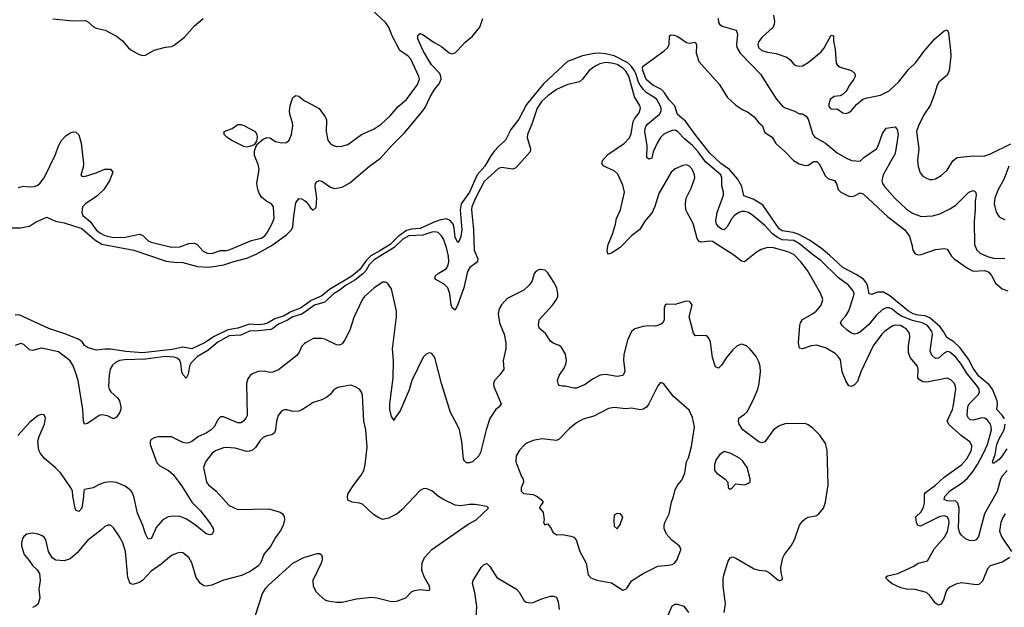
# Model space of a CAD drawing. Header units: inches. Extents: x 1839270 to 1929235, y 762242 to 910350.
# Tile 245 of 256: x 1868022 to 1874825, y 866425 to 870482. Entities that reach past the tile are written whole.
import ezdxf

# ---------------------------------------------------------------- set-up
doc = ezdxf.new("R2010")
doc.units = ezdxf.units.IN
doc.header["$MEASUREMENT"] = 0
for name, color, linetype in [('B8866', 7, 'Continuous'), ('B8867', 7, 'Continuous'), ('B8876', 7, 'Continuous'), ('B8877', 7, 'Continuous')]:
    doc.layers.add(name, color=color, linetype=linetype)

msp = doc.modelspace()

# ---------------------------------------------------------------- linework, layer by layer
at = {"layer": 'B8866', "color": 5}
for points, elevation in [([(1868010, 869323.8), (1868048.3, 869331.7), (1868086.7, 869326.7), (1868124, 869330), (1868143, 869337), (1868160.5, 869350), (1868190, 869390.4), (1868269.7, 869550), (1868290.8, 869610), (1868311.4, 869648.6), (1868340, 869680), (1868370, 869700.4), (1868390, 869706.7), (1868410, 869706), (1868430, 869687.3), (1868445.8, 869630), (1868461.7, 869490), (1868459.5, 869460.5), (1868444.9, 869410), (1868450, 869401), (1868470, 869399.1), (1868550, 869424.2), (1868610.3, 869450.3), (1868650.2, 869450.2), (1868665.5, 869430), (1868643.2, 869370), (1868603.5, 869310), (1868555.6, 869264.4), (1868475.3, 869210), (1868455.8, 869190), (1868450.2, 869150), (1868459, 869130), (1868509.1, 869089.1), (1868550.6, 869030), (1868574.6, 869010), (1868610, 868991.1), (1868670, 868977.8), (1868750, 868980.1), (1868850, 869001.6), (1868870, 868994.1), (1868910, 868955), (1868930, 868944.7), (1869070, 868912.2), (1869127.3, 868912.7), (1869190, 868937.1), (1869230, 868939.5), (1869249, 868929), (1869290, 868882.7), (1869316.3, 868870), (1869350, 868867.2), (1869410, 868888.5), (1869450, 868887.5), (1869470, 868892.3), (1869623.4, 868956.6), (1869690, 868974), (1869714.8, 868990), (1869730, 869009), (1869765, 869070), (1869779.4, 869110), (1869776, 869190), (1869760.5, 869210), (1869730, 869227), (1869695.1, 869255.1), (1869678.9, 869278.9), (1869666, 869310), (1869660.7, 869350), (1869676.1, 869450), (1869670, 869482.9), (1869643.2, 869543.2), (1869643.4, 869576.6), (1869660, 869620), (1869704, 869656), (1869730, 869667.6), (1869750, 869666), (1869790, 869641.5), (1869830, 869631.3), (1869866.2, 869633.8), (1869882.6, 869650), (1869898.7, 869690), (1869908.3, 869748.3), (1869907.1, 869770), (1869887.2, 869830), (1869886, 869850), (1869889.8, 869890.2), (1869910, 869944), (1869930, 869957.3), (1869950, 869953), (1869990, 869921.3), (1870000, 869916)], 580), ([(1867950, 869045.2), (1868025.5, 869045.5), (1868090, 869057.4), (1868130, 869083.4), (1868210, 869118.4), (1868270, 869091), (1868330, 869078.8), (1868450, 869039.1), (1868541.1, 868961.1), (1868590, 868932.3), (1868810, 868890.1), (1869034, 868814), (1869090, 868806.8), (1869150, 868806), (1869250, 868776.8), (1869330, 868772.3), (1869431.7, 868788.3), (1869493.3, 868810), (1869590, 868834.9), (1869656.1, 868863.9), (1869758.4, 868921.6), (1869864.6, 868995.4), (1869900.8, 869030), (1869909.1, 869050.9), (1869915, 869125), (1869930, 869218), (1869950, 869246.8), (1869970, 869244), (1869990, 869234), (1870000, 869223.6)], 560), ([(1870000, 868517.5), (1869962.6, 868490), (1869895.8, 868464.2), (1869850, 868437.8), (1869784, 868416), (1869733, 868387), (1869710, 868379.6), (1869670, 868374.7), (1869610, 868378.8), (1869530, 868351.5), (1869459.2, 868340.8), (1869365.7, 868294.3), (1869299.5, 868250), (1869210, 868209.9), (1869150, 868220.8), (1869075.2, 868204.8), (1868870, 868181.5), (1868756, 868190), (1868650, 868206.2), (1868610, 868207.5), (1868550, 868199.5), (1868490, 868218), (1868470, 868232), (1868454.5, 868254.5), (1868432.9, 868272.9), (1868333.9, 868313.9), (1868222.9, 868350), (1868022, 868442), (1867990, 868444.5)], 560), ([(1870000, 868469.6), (1869970.8, 868449.2), (1869909.2, 868430.8), (1869872.3, 868407.7), (1869810, 868379.8), (1869770.5, 868349.5), (1869756.1, 868343.9), (1869670, 868332.8), (1869610, 868331.7), (1869550, 868303.8), (1869470, 868300.3), (1869390, 868255.3), (1869321.6, 868198.4), (1869250, 868156.5), (1869206.6, 868113.4), (1869195.1, 868090), (1869185.3, 868034.7), (1869172.4, 868007.6), (1869150, 868032.5), (1869143, 868050), (1869134.8, 868110), (1869128, 868128), (1869110, 868144.7), (1869090, 868152.9), (1869030, 868156.8), (1868890, 868138.7), (1868746, 868134), (1868712, 868128), (1868684.4, 868115.6), (1868663.1, 868096.9), (1868647.3, 868070), (1868639.3, 868030), (1868635.5, 867950), (1868640.7, 867930), (1868651.8, 867911.7), (1868696.3, 867870), (1868711.1, 867850), (1868720.3, 867810), (1868719.4, 867790), (1868711.6, 867768.4), (1868690, 867737.8), (1868670, 867726.6), (1868627.2, 867747.1), (1868590, 867753.3), (1868570, 867748.4), (1868490, 867694.2), (1868470, 867689.8), (1868461.5, 867710), (1868457.5, 867790), (1868425.1, 867990), (1868408, 868048), (1868390, 868092.3), (1868370, 868126.4), (1868288.9, 868188.9), (1868173, 868213), (1868110, 868197.8), (1868090, 868203.5), (1868050, 868239.1), (1868030, 868245.7), (1867990, 868232)], 580), ([(1870000, 868252.5), (1869990, 868247.1), (1869971.8, 868228.2), (1869953.4, 868186.6), (1869937.3, 868162.7), (1869810, 868064.2), (1869770, 868047.3), (1869750, 868047.1), (1869710, 868056.3), (1869670, 868052.6), (1869630, 868037.6), (1869615.1, 868024.9), (1869598.6, 868001.4), (1869588.1, 867970), (1869592.9, 867750), (1869585.3, 867730), (1869568, 867710), (1869550, 867699.7), (1869530, 867699.3), (1869430, 867740.4), (1869410, 867738.9), (1869390, 867718.4), (1869365, 867670), (1869344.7, 867650), (1869310, 867626.9), (1869256.4, 867603.6), (1869210, 867569.1), (1869190, 867559.9), (1869170, 867558.8), (1869150, 867563.9), (1869070, 867602.3), (1868979, 867601), (1868950, 867596), (1868930, 867583.7), (1868923.1, 867570), (1868922.8, 867550), (1868970, 867422.6), (1868990, 867402.2), (1869050, 867370.2), (1869082.2, 867342.2), (1869141.4, 867261.4), (1869210, 867150.2), (1869271.3, 867090), (1869333.1, 867010), (1869358.7, 866970), (1869361.6, 866950), (1869350.7, 866930), (1869335.1, 866924.9), (1869310, 866931.3), (1869233.9, 866993.9), (1869173.7, 867033.7), (1869130, 867051.1), (1869084.8, 867055.2), (1869048, 867050), (1869010, 867029.8), (1868964.7, 866975.3), (1868934.2, 866905.8), (1868930, 866900.5), (1868910, 866895.6), (1868890, 866932), (1868872.9, 866990), (1868835.6, 867075.6), (1868809.9, 867190), (1868798, 867218), (1868790, 867230.8), (1868750, 867262.2), (1868690, 867285.5), (1868650, 867290.7), (1868610, 867287.2), (1868570, 867272.8), (1868530, 867248.9), (1868470, 867238.4), (1868464.2, 867230), (1868462.8, 867190), (1868450.9, 867110), (1868430, 867086.3), (1868418, 867090), (1868410, 867096.2), (1868404.1, 867110), (1868388.8, 867191.2), (1868386.2, 867230), (1868374.8, 867250), (1868305.8, 867350), (1868270, 867387.9), (1868192.3, 867452.3), (1868166, 867486), (1868153.8, 867510), (1868148, 867572), (1868156.2, 867603.8), (1868192.8, 867690), (1868199.5, 867730), (1868190, 867754), (1868170, 867756), (1868150, 867749.3), (1868090, 867702), (1868008.5, 867610)], 620), ([(1870000, 867806.4), (1869971.9, 867788.1), (1869950, 867778.5), (1869910, 867776.1), (1869870, 867787.6), (1869850, 867787.3), (1869830, 867778), (1869808.7, 867750), (1869796.5, 867710), (1869790.2, 867650), (1869782.8, 867630), (1869764.8, 867615.2), (1869730, 867608.8), (1869703.1, 867596.9), (1869683, 867577), (1869651.3, 867528.7), (1869630.1, 867509.9), (1869610, 867502.6), (1869590, 867501.7), (1869510, 867524.2), (1869450, 867528.7), (1869430, 867525.3), (1869374.7, 867505.3), (1869352.2, 867490), (1869304.6, 867430), (1869291.6, 867390), (1869311.7, 867290), (1869327, 867270), (1869376.5, 867230), (1869470, 867127.1), (1869530, 867100.9), (1869743.7, 867103.7), (1869821.4, 867081.4), (1869838, 867070), (1869850, 867052), (1869850.5, 867030), (1869841.3, 866990), (1869824.9, 866955.1), (1869790, 866906), (1869755.8, 866844.2), (1869710, 866794), (1869684.9, 866730), (1869668, 866710), (1869641.6, 866690), (1869610.2, 866669.8), (1869554.4, 866645.6), (1869430, 866613.3), (1869350, 866578.2), (1869311.1, 866571.1), (1869294.2, 866574.2), (1869270, 866589.7), (1869242, 866630), (1869210, 866732.3), (1869190, 866767.8), (1869150, 866800.7), (1869130, 866803.6), (1869110, 866799.6), (1869070, 866781.6), (1868998.3, 866721.7), (1868930, 866675.1), (1868870, 866611.1), (1868850, 866596), (1868803.5, 866583.5), (1868786, 866590), (1868769.7, 866629.7), (1868751.8, 866810), (1868734.3, 866870), (1868710, 866917.2), (1868670, 866973.2), (1868650, 866993.2), (1868630, 866993.2), (1868610, 866982.7), (1868583.1, 866956.9), (1868490, 866885.1), (1868419.7, 866800.3), (1868370, 866760.5), (1868330, 866746.6), (1868271.1, 866751.1), (1868246.1, 866766.1), (1868221.3, 866810), (1868202.9, 866890), (1868190, 866909.3), (1868178, 866918), (1868149.7, 866929.7), (1868110, 866936.9), (1868070.3, 866929.7), (1868050, 866914), (1868040.7, 866899.3), (1868033.1, 866870), (1868033.1, 866850), (1868051.8, 866790), (1868087.8, 866747.8), (1868110, 866712.7), (1868143.2, 866683.2), (1868157.6, 866657.6), (1868163.6, 866610), (1868152.8, 866550), (1868160.2, 866490), (1868150, 866449.5), (1868130, 866431.8), (1868110, 866423.6)], 640), ([(1869651.1, 866370), (1869698.7, 866521.3), (1869722, 866558), (1869741.8, 866578.2), (1869909.7, 866730.3), (1869988.7, 866771.3), (1870000, 866774.5)], 640)]:
    msp.add_lwpolyline(points, dxfattribs=dict(at, elevation=elevation))
at = {"layer": 'B8866', "color": 5, "elevation": 580}
msp.add_lwpolyline([(1869590, 869602), (1869570, 869606.4), (1869482.6, 869650), (1869453.3, 869670), (1869434.5, 869690), (1869434, 869710), (1869490, 869730.4), (1869530, 869759.3), (1869550, 869758.7), (1869569.5, 869750.5), (1869647.7, 869710), (1869661.3, 869690), (1869663.1, 869670), (1869657.4, 869642.6), (1869641.3, 869618.7), (1869610, 869605.4)], close=True, dxfattribs=at)
at = {"layer": 'B8867', "color": 5, "elevation": 620}
msp.add_lwpolyline([(1868250, 870488.4), (1868390, 870474.3), (1868475.5, 870475.5), (1868490.2, 870470.2), (1868530, 870435.5), (1868550, 870423.8), (1868611.3, 870410), (1868690, 870367.2), (1868730, 870337), (1868770.2, 870290.2), (1868790, 870274), (1868843.4, 870243.4), (1868870, 870234), (1868890, 870237.6), (1868950.5, 870270.5), (1869030, 870292.7), (1869070, 870296.4), (1869090, 870304.9), (1869159.9, 870360.1), (1869230, 870440.3), (1869289.8, 870490.2)], dxfattribs=at)
at = {"layer": 'B8876', "color": 5}
msp.add_line((1871730.3, 870000, 580), (1871730, 869999.9, 580), dxfattribs=at)
for points, elevation in [([(1870000, 869916), (1870090, 869868.5), (1870133.4, 869810), (1870142.6, 869790), (1870139, 869710), (1870150.3, 869650), (1870170, 869625.3), (1870190, 869613.7), (1870210, 869607.2), (1870248.7, 869608.7), (1870290, 869619.5), (1870384.5, 869690), (1870470, 869728.5), (1870519.3, 869760.7), (1870582.2, 869817.8), (1870637.9, 869882.1), (1870693.7, 869930), (1870746.2, 870000)], 580), ([(1871609.6, 870000), (1871524.7, 869895.3), (1871470, 869794.8), (1871415.7, 869724.3), (1871378.5, 869650), (1871330, 869607.4), (1871303.2, 869576.8), (1871277.2, 869542.8), (1871235.2, 869470), (1871182, 869410), (1871129.4, 869290), (1871073.2, 869210), (1871065.5, 869170), (1871077.1, 869030), (1871070, 868985.2), (1871061.1, 868958.9), (1871050, 868944.5), (1871030, 868977), (1871023.9, 869043.9), (1871016.6, 869070), (1870995.8, 869095.8), (1870970, 869107.4), (1870930, 869099.9), (1870890, 869085.2), (1870790, 869039.3), (1870730, 869036.1), (1870694.2, 869025.8), (1870635.8, 868984.2), (1870580.6, 868930), (1870510, 868885), (1870447.8, 868852.2), (1870418.1, 868821.9), (1870370, 868755.2), (1870316.2, 868710), (1870161.6, 868618.4), (1870110, 868574.4), (1870036, 868544), (1870000, 868517.5)], 560), ([(1870000, 869223.6), (1870013, 869210), (1870030, 869182.8), (1870050, 869167.3), (1870070, 869186), (1870074.2, 869250), (1870062.6, 869330), (1870066.3, 869350), (1870076.1, 869363.9), (1870090, 869372.2), (1870110, 869366.7), (1870170, 869324.9), (1870196.7, 869316.7), (1870250, 869326), (1870303.7, 869356.3), (1870439.8, 869470), (1870514.6, 869525.4), (1870589.8, 869610), (1870680.2, 869699.8), (1870799, 869841), (1870823.4, 869876.6), (1870857.2, 869950), (1870888.9, 870000)], 560), ([(1871730, 869999.9), (1871670, 869956.6), (1871630, 869918.3), (1871597.1, 869870), (1871560.7, 869759.4), (1871530.2, 869690), (1871527.5, 869667.5), (1871551, 869590), (1871548.1, 869570), (1871450, 869458), (1871430, 869449.8), (1871350, 869462), (1871330, 869454), (1871230, 869364.9), (1871171.6, 869250), (1871146.9, 869190), (1871143.1, 869170), (1871158.2, 869030), (1871161.5, 868890), (1871186.5, 868830), (1871184.8, 868815.2), (1871176.8, 868803.2), (1871132.6, 868770), (1871116.7, 868743.3), (1871089.7, 868630), (1871050, 868515.1), (1871030, 868476.2), (1871010, 868492.4), (1871003.4, 868510), (1870994.9, 868590), (1870980.9, 868630), (1870955, 868655), (1870893.3, 868690), (1870891.6, 868710), (1870913.6, 868730), (1870970, 868764.4), (1870982.5, 868790), (1870985.9, 868810), (1870983.5, 868850), (1870970.7, 868910), (1870950, 868967.1), (1870936.8, 868990), (1870912.9, 869012.9), (1870890, 869017.7), (1870870, 869015.2), (1870806.8, 868993.2), (1870710, 868988.8), (1870670, 868966), (1870610.3, 868909.7), (1870470, 868824.3), (1870437.4, 868790), (1870412.3, 868747.7), (1870393.8, 868726.2), (1870336.3, 868683.7), (1870277.6, 868650), (1870230, 868612.3), (1870190, 868589.4), (1870130, 868531.3), (1870058, 868510), (1870000, 868469.6)], 580), ([(1874864.4, 866770), (1874810, 866737.6), (1874728.7, 866711.3), (1874709.5, 866690), (1874673.7, 866606.3), (1874650, 866582.1), (1874630, 866580.4), (1874530, 866593.3), (1874490, 866584.1), (1874450, 866562.9), (1874433.2, 866550), (1874421.4, 866530), (1874405.3, 866474.7), (1874390, 866445.6), (1874370, 866438.9), (1874350, 866453.5), (1874309.4, 866509.4), (1874286.8, 866526.8), (1874210, 866547), (1874149.1, 866550.9), (1874110, 866558.6), (1874050, 866588), (1874022.4, 866610), (1874003.7, 866630), (1874018.7, 866641.3), (1874090, 866658.1), (1874200.4, 866710), (1874230, 866730.2), (1874293.9, 866746.1), (1874342.2, 866830), (1874411.3, 866910), (1874432.3, 866947.7), (1874444, 867010), (1874440.8, 867030), (1874429.6, 867050), (1874410, 867056.3), (1874375.3, 867050), (1874245.8, 866985.8), (1874228, 866990), (1874219, 867010), (1874213.4, 867046.6), (1874213.7, 867050), (1874250, 867084.7), (1874270, 867123.1), (1874274.8, 867150), (1874274.7, 867205.3), (1874281.6, 867218.4), (1874350, 867268.1), (1874410, 867324.4), (1874530, 867408.8), (1874566.8, 867450), (1874598.5, 867510), (1874601.1, 867541.1), (1874588.2, 867568.2), (1874529.9, 867609.9), (1874443.7, 867683.7), (1874429.9, 867709.9), (1874467, 867790), (1874471.9, 867810), (1874489.8, 867930), (1874488.8, 867950), (1874480.3, 867970), (1874456.3, 867996.3), (1874430, 868007.8), (1874290, 867979.8), (1874262.4, 867982.4), (1874236.6, 867996.6), (1874228.4, 868010), (1874229.8, 868070), (1874225.3, 868090), (1874175.7, 868150), (1874163.7, 868183.7), (1874162.5, 868230), (1874172.1, 868290), (1874170, 868317.2), (1874150, 868344.2), (1874109, 868370), (1874070, 868372.9), (1874050, 868365.7), (1873997.7, 868330), (1873978.8, 868310), (1873919.1, 868230), (1873834, 868050), (1873810, 867984.2), (1873790, 867960.5), (1873770, 867949.6), (1873750, 867953.3), (1873730, 867989.6), (1873705.9, 868050), (1873692.5, 868132.5), (1873677.6, 868157.6), (1873657.3, 868177.3), (1873595, 868215), (1873530, 868233.6), (1873490, 868229.8), (1873430, 868209.8), (1873410, 868214), (1873402.5, 868250), (1873411.5, 868370), (1873417.5, 868390), (1873430, 868411.6), (1873501, 868450), (1873525, 868470), (1873559.3, 868510), (1873572, 868550), (1873558.2, 868590), (1873464.8, 868750), (1873419.1, 868810), (1873370, 868860.6), (1873330, 868878.6), (1873230, 868906.2), (1873190, 868909.8), (1873144.3, 868895.7), (1873110, 868874.8), (1873030, 868809.6), (1873010, 868814.8), (1872956.9, 868856.9), (1872810, 868949.9), (1872790, 868952.3), (1872730, 868945.8), (1872713.7, 868953.7), (1872702.5, 868970), (1872675.8, 869075.8), (1872632.7, 869150), (1872625.4, 869170), (1872622.3, 869210), (1872626.1, 869250), (1872662.2, 869317.8), (1872686.9, 869390), (1872684.4, 869410), (1872668, 869450), (1872650, 869471.2), (1872630, 869480.5), (1872604.5, 869475.5), (1872550, 869451.3), (1872524, 869430), (1872438.3, 869281.7), (1872410, 869191.5), (1872392.1, 869150), (1872340.6, 869090), (1872306.3, 869033.7), (1872250, 868989.8), (1872170, 868909.8), (1872110, 868869.6), (1872090, 868862), (1872085.4, 868865.4), (1872081.1, 868890), (1872088.3, 868930), (1872118.3, 869001.7), (1872139, 869070), (1872145, 869110), (1872174.3, 869170), (1872199.8, 869290), (1872190, 869338.7), (1872155.8, 869415.8), (1872130, 869439.3), (1872057, 869470), (1872045.1, 869490), (1872048.5, 869510), (1872086.6, 869550), (1872200.5, 869630), (1872234.4, 869665.6), (1872247.4, 869692.6), (1872261.3, 869778.7), (1872270, 869797.8), (1872301.5, 869838.5), (1872311.4, 869870), (1872305.8, 869890), (1872269.9, 869949.9), (1872255.7, 870000)], 580), ([(1874845.9, 867370), (1874810.1, 867330), (1874798.4, 867310), (1874776.6, 867223.4), (1874689.5, 867070), (1874645.8, 866914.2), (1874630.2, 866889.8), (1874610, 866883.1), (1874585.3, 866885.3), (1874558.2, 866898.2), (1874530, 866922.3), (1874518.2, 866938.2), (1874508.7, 866968.7), (1874512.7, 867110), (1874504.7, 867144.7), (1874490, 867158.3), (1874430, 867160.2), (1874408.8, 867170), (1874414.4, 867190), (1874448.1, 867230), (1874534.8, 867285.2), (1874570, 867317.2), (1874610, 867365.9), (1874639.2, 867410), (1874681.7, 867490), (1874708.3, 867550), (1874720.5, 867590), (1874735.7, 867650), (1874735, 867670), (1874729.1, 867690), (1874710, 867717.3), (1874690, 867729.9), (1874670, 867732.3), (1874610, 867717.1), (1874590, 867720.3), (1874576.9, 867730), (1874569.2, 867749.2), (1874573.3, 867810), (1874582.6, 867830), (1874642.9, 867890), (1874654.3, 867910), (1874652.3, 867930), (1874639.3, 867950), (1874563.4, 868043.4), (1874530, 868102), (1874490, 868151.2), (1874450, 868185.6), (1874430, 868189.9), (1874410, 868180.6), (1874370, 868144.5), (1874350, 868143.7), (1874324.9, 868164.9), (1874313.4, 868193.4), (1874329.4, 868310), (1874325, 868330), (1874293.9, 868370), (1874257.7, 868390), (1874190, 868405.5), (1874115.2, 868435.2), (1874088.7, 868450), (1874050, 868483.8), (1874030, 868491.4), (1874010, 868492.5), (1873981.3, 868478.7), (1873940.4, 868439.6), (1873890, 868378.2), (1873834.6, 868330), (1873810, 868314.2), (1873790, 868311.7), (1873770, 868317.1), (1873739.1, 868339.1), (1873706, 868370), (1873692.8, 868390), (1873704, 868410), (1873730, 868437.8), (1873750, 868472.7), (1873784.1, 868570), (1873787.2, 868590), (1873781.8, 868610), (1873748.6, 868650), (1873680.5, 868700.5), (1873558.3, 868818.3), (1873499.6, 868859.6), (1873410, 868935.3), (1873370, 868956.2), (1873290, 868962.6), (1873257.1, 868977.1), (1873223.7, 869003.7), (1873170, 869060.3), (1873088.7, 869130), (1873058.7, 869150), (1873030, 869158.4), (1873010, 869157.4), (1872990, 869150.3), (1872960.9, 869130), (1872942.5, 869110), (1872910, 869051.2), (1872890, 869031.3), (1872870, 869035.6), (1872850, 869052.3), (1872835.8, 869070), (1872832.4, 869092.4), (1872841.2, 869150), (1872884, 869270), (1872885.8, 869290), (1872873.6, 869333.6), (1872874.3, 869390), (1872866.8, 869410), (1872761.1, 869501.1), (1872709.2, 869570), (1872670, 869613.2), (1872617.5, 869657.5), (1872570, 869707), (1872550, 869718.5), (1872530, 869717.8), (1872490, 869701.5), (1872470, 869689.1), (1872450, 869668.9), (1872426.7, 869630), (1872399.6, 869570), (1872390, 869525.2), (1872370, 869518), (1872356, 869530), (1872358, 869610), (1872342.2, 869710), (1872343, 869730), (1872350.6, 869749.4), (1872360.3, 869759.7), (1872443, 869830), (1872453.5, 869850), (1872454.4, 869870), (1872447.7, 869890), (1872423.6, 869930), (1872410, 869942.6), (1872350, 869978.4), (1872332.7, 870000)], 560), ([(1874826, 867726), (1874810.8, 867750.8), (1874772.9, 867790), (1874778, 867830), (1874775.5, 867850), (1874743.6, 867930), (1874720, 867960), (1874650, 868020.4), (1874610, 868076.5), (1874577.4, 868137.4), (1874517.6, 868217.6), (1874476.8, 868256.8), (1874428.2, 868288.2), (1874406, 868330), (1874381.1, 868361.1), (1874310, 868423.3), (1874277.7, 868437.7), (1874230, 868440.8), (1874194.8, 868450), (1874162.7, 868470), (1874035, 868575), (1873990, 868601.1), (1873950, 868601.2), (1873910, 868585), (1873892.3, 868590), (1873879.2, 868650), (1873869.5, 868670), (1873852.2, 868690), (1873802.6, 868722.6), (1873710, 868769.9), (1873617.1, 868857.1), (1873561.5, 868901.5), (1873478.9, 868958.9), (1873400.8, 869000.8), (1873366.6, 869013.4), (1873290, 869023.9), (1873270, 869037.4), (1873157.9, 869197.9), (1873136.2, 869216.2), (1873090, 869243.2), (1873026.4, 869266.4), (1873011.1, 869331.1), (1872982.1, 869382.1), (1872926.4, 869446.4), (1872865.4, 869490), (1872790, 869560.7), (1872688, 869690), (1872622.2, 869782.2), (1872567.6, 869827.6), (1872547.5, 869887.5), (1872510, 869929.1), (1872477.3, 869977.3), (1872458.5, 869998.5), (1872455.6, 870000)], 540), ([(1872877.8, 870000), (1872910, 869947.7), (1872970, 869891), (1873018.5, 869858.5), (1873050, 869846), (1873096, 869810), (1873130, 869770.3), (1873152.4, 869752.4), (1873170, 869703), (1873220.5, 869670), (1873247.3, 869627.3), (1873310.4, 869570), (1873368.6, 869508.6), (1873407, 869487), (1873450, 869474.2), (1873470, 869478), (1873510, 869502.2), (1873530, 869502.3), (1873546, 869486), (1873590, 869400.4), (1873610, 869383.7), (1873651.2, 869371.2), (1873665.3, 869350), (1873676.5, 869310), (1873695.8, 869290), (1873750, 869262.3), (1873770, 869261.1), (1873790, 869266.4), (1873830, 869285.5), (1873850, 869279), (1874020.2, 869120.2), (1874137.4, 869030), (1874170, 868983.8), (1874186, 868930), (1874192.1, 868890), (1874210, 868865.5), (1874230, 868858.4), (1874250, 868859.8), (1874350, 868895.3), (1874410, 868901.7), (1874430, 868898), (1874460.2, 868850), (1874478.4, 868830), (1874570, 868765.4), (1874610, 868746), (1874690, 868750.5), (1874717.6, 868737.6), (1874736.2, 868716.2), (1874763.4, 868663.3), (1874810, 868624), (1874850, 868610.3)], 540), ([(1873207.6, 870000), (1873250, 869932.7), (1873290, 869888), (1873312.1, 869872.1), (1873371.9, 869851.9), (1873410, 869830.8), (1873430.7, 869830.7), (1873456.1, 869816.1), (1873470, 869796), (1873501.5, 869690), (1873515.3, 869670), (1873588.8, 869628.8), (1873670, 869563.6), (1873730, 869527.7), (1873770, 869510.4), (1873830, 869504.9), (1873855.6, 869530), (1873941.2, 869590), (1873954, 869610), (1873984, 869696), (1874008.1, 869731.9), (1874070, 869743), (1874084.5, 869724.5), (1874090.7, 869690), (1874070, 869557), (1873988.6, 869410), (1873978.6, 869370), (1873984.2, 869350), (1873997.9, 869330), (1874069.1, 869249.1), (1874150, 869172.9), (1874190, 869146.3), (1874250, 869123.2), (1874330, 869127.9), (1874379, 869141), (1874450, 869174.9), (1874490, 869202.3), (1874580.5, 869290), (1874610, 869302.6), (1874618.9, 869298.9), (1874628.8, 869288.8), (1874630.2, 869270.2), (1874623.2, 869230), (1874624.8, 869170), (1874617.5, 869090), (1874619.2, 868930), (1874634.3, 868890), (1874658.7, 868870), (1874710, 868846.7), (1874750, 868835.3), (1874830, 868832.3)], 560), ([(1873738.4, 870000), (1873731.8, 869988.2), (1873712.1, 869967.9), (1873690, 869956), (1873650, 869952), (1873622.4, 869930), (1873610.7, 869890), (1873621, 869870), (1873630, 869864.9), (1873670, 869866), (1873710, 869838.8), (1873730, 869834), (1873750, 869840.5), (1873770, 869855.5), (1873803.3, 869896.7), (1873848, 869932), (1873877.4, 869942.6), (1873970, 869961.1), (1874030, 869991.2), (1874039.8, 870000)], 580), ([(1874352.2, 870000), (1874345.2, 869974.8), (1874312.9, 869890), (1874270, 869824.5), (1874231.6, 869750), (1874219, 869710), (1874234.9, 869590), (1874224.6, 869510), (1874229, 869469), (1874244, 869424), (1874262.6, 869402.6), (1874286.6, 869386.6), (1874310, 869377.6), (1874330, 869377.6), (1874350, 869383.1), (1874390, 869406.7), (1874430, 869443.8), (1874470, 869508), (1874499, 869530), (1874610, 869542.6), (1874670, 869539.1), (1874690, 869542), (1874730, 869556.6), (1874870, 869624)], 580), ([(1874856.2, 869470), (1874822.5, 869377.5), (1874782, 869310), (1874760.2, 869250), (1874755.9, 869210), (1874759.2, 869190), (1874770, 869153.4), (1874790, 869121.6), (1874810, 869108.5), (1874830, 869102.6)], 580), ([(1872890.5, 866390), (1872898.8, 866450), (1872882.8, 866570), (1872881.7, 866618.3), (1872886.6, 866650), (1872917.4, 866742.6), (1872930, 866766.8), (1872950, 866772.7), (1872970, 866764.6), (1873097.1, 866690), (1873130, 866680.7), (1873176.3, 866676.3), (1873202.3, 866662.3), (1873250, 866622), (1873270, 866611), (1873290, 866614), (1873292.7, 866627.3), (1873283, 866663), (1873280.7, 866700.7), (1873294.1, 866765.9), (1873305.6, 866790), (1873351.6, 866850), (1873374.4, 866890), (1873409, 866991), (1873430, 867020.7), (1873450, 867036.9), (1873470, 867046.2), (1873522.9, 867057.1), (1873544.5, 867070), (1873576.9, 867110), (1873589.7, 867150.3), (1873607.2, 867270), (1873602.2, 867510), (1873590, 867556.9), (1873550, 867614), (1873502, 867662), (1873470, 867685.4), (1873450, 867694), (1873310, 867691.7), (1873270, 867678.9), (1873230, 867649.7), (1873170, 867567.6), (1873150, 867559.7), (1873130, 867567.4), (1873018.5, 867650), (1872994.2, 867690), (1872988.7, 867710), (1872989.7, 867730), (1873030, 867757.6), (1873050, 867777.4), (1873097.1, 867870), (1873121.4, 867930), (1873131.5, 867970), (1873140.9, 868050), (1873139.1, 868090), (1873130, 868119.3), (1873110, 868157), (1873070, 868207), (1873042.7, 868230), (1873010, 868241.1), (1872980.4, 868230), (1872950, 868203.1), (1872906.4, 868150), (1872870, 868095.6), (1872850, 868076.2), (1872830, 868085.1), (1872810, 868149.3), (1872795.1, 868255.1), (1872783.7, 868283.7), (1872770, 868298.3), (1872750, 868302.4), (1872690, 868298.3), (1872676.8, 868316.8), (1872648.7, 868430), (1872667.6, 868510), (1872658, 868530), (1872650, 868535.6), (1872630, 868538.3), (1872610, 868534.8), (1872550, 868515.6), (1872490, 868518.4), (1872481.6, 868510), (1872475.3, 868490), (1872474.6, 868410), (1872464.9, 868390), (1872450, 868376.3), (1872414.5, 868365.5), (1872370, 868368.7), (1872330, 868363.1), (1872272.4, 868347.6), (1872250.2, 868329.8), (1872220.7, 868270), (1872195.8, 868170), (1872193.4, 868130), (1872203.2, 868056.8), (1872199.6, 868040.4), (1872190, 868025.7), (1872150, 868018.6), (1872070, 868032.3), (1872033, 868027), (1871980.7, 867999.3), (1871930, 867963.9), (1871870, 867938.3), (1871850, 867936.9), (1871790, 867951.2), (1871770, 867951.5), (1871750, 867957), (1871743.7, 867963.7), (1871737.4, 867990), (1871750, 868025.5), (1871784.8, 868075.2), (1871796.3, 868103.7), (1871800.7, 868130), (1871792.4, 868172.4), (1871762.3, 868222.3), (1871750, 868231.9), (1871708.3, 868248.3), (1871690, 868262), (1871655.8, 868315.8), (1871612.6, 868350), (1871606.6, 868370), (1871611.2, 868410), (1871702.4, 868510), (1871731.5, 868550), (1871739.6, 868570), (1871740.7, 868590), (1871734, 868630), (1871713.6, 868670), (1871670, 868733.2), (1871651.5, 868751.5), (1871623.4, 868756.6), (1871606, 868754), (1871590, 868745.2), (1871577.3, 868730), (1871562, 868678), (1871543, 868650), (1871504.6, 868615.4), (1871390, 868556.2), (1871350, 868512.3), (1871335.1, 868484.9), (1871328.8, 868450), (1871338, 868390), (1871370.2, 868310), (1871380.9, 868250), (1871380.1, 868210), (1871361.3, 868130), (1871366, 868070), (1871338.8, 868030), (1871301.7, 867990), (1871294.7, 867970), (1871298.5, 867950), (1871348.5, 867830), (1871335.5, 867810), (1871310, 867787.3), (1871270, 867729.5), (1871243.8, 867650), (1871206.1, 867493.9), (1871195.3, 867470), (1871150, 867429.7), (1871130, 867421.3), (1871110, 867421.6), (1871095.2, 867435.2), (1871088.7, 867448.7), (1871076.2, 867570), (1871059.8, 867650), (1871043.2, 867690), (1870999, 867770), (1870936.2, 867970), (1870889.7, 868149.7), (1870870, 868177), (1870850, 868182), (1870830, 868173.6), (1870810, 868151.8), (1870731, 867990), (1870713, 867927), (1870650, 867781.6), (1870614.9, 867730), (1870610, 867715.3), (1870590, 867742), (1870580.3, 867790), (1870579.5, 867830), (1870603.4, 868010), (1870604.8, 868130), (1870598.1, 868210), (1870624.5, 868430), (1870624.7, 868470), (1870590, 868624), (1870562.7, 868662.7), (1870550, 868669.2), (1870530, 868669.3), (1870470, 868629.5), (1870403.8, 868570), (1870390, 868552.3), (1870330, 868426), (1870302.2, 868337.8), (1870269.4, 868270.6), (1870250, 868244), (1870230, 868234.5), (1870210, 868237.4), (1870130, 868275.7), (1870110, 868279.8), (1870050, 868279.8), (1870000, 868252.5)], 620), ([(1870000, 866774.5), (1870076.7, 866796.7), (1870095.5, 866795.5), (1870106.4, 866786.4), (1870111.9, 866771.9), (1870111.7, 866751.7), (1870105.8, 866730), (1870048, 866610), (1870050.2, 866570), (1870070, 866532.4), (1870090, 866510.3), (1870130, 866477.6), (1870150, 866468.8), (1870210, 866460.2), (1870250, 866460.8), (1870350, 866484.4), (1870450, 866495.6), (1870490, 866490.3), (1870590, 866465.7), (1870628.5, 866468.5), (1870689.2, 866490), (1870730, 866530.7), (1870750, 866542), (1870790, 866547.7), (1870850, 866542), (1870855.3, 866550), (1870853.2, 866570), (1870816.1, 866636.1), (1870800.8, 866680.8), (1870803.5, 866730), (1870819.6, 866770), (1870870, 866823.1), (1871121.4, 866998.5), (1871175.1, 867030), (1871262, 867110), (1871250, 867122), (1871170, 867134), (1871130, 867134.7), (1871070, 867125.1), (1871030, 867131.1), (1870950, 867168.2), (1870916.2, 867190), (1870870, 867229.5), (1870830, 867244.5), (1870810, 867242), (1870790, 867232), (1870661.6, 867098.4), (1870630, 867071.3), (1870570, 867040.5), (1870530, 867031.8), (1870502.3, 867042.3), (1870466.3, 867066.3), (1870390, 867137), (1870370, 867145.1), (1870318, 867150), (1870290, 867165.2), (1870285.6, 867190), (1870292, 867210), (1870329.6, 867270), (1870382, 867338), (1870399.1, 867370), (1870408.6, 867410), (1870422, 867530), (1870412.9, 867650), (1870398.9, 867710), (1870389.4, 867890), (1870382.7, 867910), (1870369, 867930), (1870335.3, 867950), (1870310, 867958), (1870230, 867945.2), (1870210, 867937.2), (1870190, 867924), (1870166.4, 867893.6), (1870144.9, 867875.1), (1870110, 867856.8), (1870050, 867839.2), (1870000, 867806.4)], 640), ([(1874841.6, 867518.4), (1874811, 867470), (1874790, 867446.4), (1874770, 867429.8), (1874755.4, 867424.6), (1874750, 867416), (1874744.4, 867430), (1874761, 867479), (1874773.1, 867550), (1874790, 867589.2), (1874825.2, 867650), (1874830.9, 867690)], 540), ([(1874830.2, 867070), (1874814.4, 867045.6), (1874802.2, 867010), (1874792.1, 866950), (1874807.5, 866910), (1874875.8, 866810)], 580), ([(1871174, 866310), (1871181.5, 866430), (1871167, 866527), (1871149.6, 866590), (1871155.1, 866610), (1871210, 866699.1), (1871230, 866720.5), (1871250, 866728), (1871270, 866707.7), (1871319.5, 866630), (1871454.4, 866550), (1871473.7, 866530), (1871506.7, 866470), (1871520.5, 866460.5), (1871550, 866455.2), (1871570, 866459), (1871630, 866484), (1871690, 866501.3), (1871710, 866503), (1871730, 866494), (1871742.6, 866462.6), (1871748.9, 866410)], 620), ([(1872502.2, 866370), (1872530, 866435.8), (1872550, 866446.9), (1872565.9, 866445.9), (1872610, 866431.8), (1872643.1, 866390)], 620)]:
    msp.add_lwpolyline(points, dxfattribs=dict(at, elevation=elevation))
for points, elevation in [([(1872450, 867977.2), (1872430, 867954), (1872370, 867829.6), (1872353.2, 867806.8), (1872330, 867792.3), (1872310, 867787.2), (1872250, 867799.3), (1872210, 867794.8), (1872130, 867805.1), (1872090, 867798.3), (1871990, 867743.9), (1871916.3, 867723.7), (1871870, 867698.3), (1871820.3, 867659.7), (1871750, 867585.1), (1871730, 867575.8), (1871630, 867587.8), (1871570, 867576.2), (1871530, 867559.7), (1871510, 867547.6), (1871474.9, 867510), (1871452.7, 867470), (1871450.4, 867430), (1871456.4, 867410), (1871488.9, 867328.9), (1871500.5, 867310), (1871502, 867290), (1871487.3, 867250), (1871487.3, 867227.3), (1871502, 867210), (1871570, 867202.8), (1871598, 867190), (1871624.7, 867170), (1871638, 867150), (1871622, 867130), (1871614, 867110), (1871623.6, 867103.6), (1871639.6, 867079.6), (1871644.7, 867030), (1871642, 867010), (1871650, 866994), (1871670, 867002), (1871694.8, 866970), (1871704.5, 866944.5), (1871730, 866926), (1871773.2, 866926.8), (1871830, 866915.5), (1871850, 866908.2), (1871866.4, 866890), (1871893.2, 866810), (1871935.6, 866730), (1871949.4, 866649.4), (1871969.2, 866629.2), (1872010, 866613.4), (1872110, 866594.6), (1872190, 866543.8), (1872209.6, 866550.4), (1872219.7, 866560.3), (1872250, 866606.8), (1872330, 866658), (1872430, 866708), (1872504.2, 866715.8), (1872530, 866721.6), (1872545.2, 866730), (1872562, 866750), (1872590, 866822), (1872591.1, 866830), (1872579.6, 866850), (1872528.5, 866888.5), (1872492, 866930), (1872474, 866970), (1872474, 866990), (1872479.6, 867010), (1872509.7, 867070.3), (1872525.1, 867150), (1872539.6, 867190), (1872550, 867238), (1872570, 867271.3), (1872598, 867302), (1872617.2, 867350), (1872629, 867430), (1872642, 867458), (1872664.5, 867535.5), (1872683.5, 867670), (1872670, 867735.3), (1872646.5, 867786.5), (1872539.4, 867879.4), (1872470, 867969)], 640), ([(1872890, 867500.7), (1872859.9, 867480.1), (1872834.6, 867445.4), (1872822, 867410), (1872823, 867370), (1872838.8, 867350), (1872896.3, 867310), (1872914.8, 867290), (1872917.3, 867250), (1872930, 867240.5), (1872945.2, 867250), (1872970, 867278), (1873030, 867271), (1873058, 867282), (1873068.7, 867291.3), (1873068.9, 867311.1), (1873048.2, 867390), (1873017.2, 867437.2), (1872995.3, 867455.3), (1872930.4, 867489.6)], 640), ([(1872150, 867073.6), (1872130, 867062), (1872126, 867030), (1872130, 866984.7), (1872150, 866967.3), (1872170, 866996), (1872189.2, 867050), (1872173.2, 867070)], 660)]:
    msp.add_lwpolyline(points, close=True, dxfattribs=dict(at, elevation=elevation))
at = {"layer": 'B8877', "color": 5}
msp.add_line((1871730.3, 870000, 580), (1871730, 869999.9, 580), dxfattribs=at)
for points, elevation in [([(1870746.2, 870000), (1870768.7, 870030), (1870783.8, 870070), (1870780.3, 870090), (1870724.8, 870210), (1870706.6, 870230), (1870648.9, 870268.9), (1870594.6, 870370), (1870572.7, 870430), (1870550, 870462), (1870450, 870555.1)], 580), ([(1870888.9, 870000), (1870890, 870001.7), (1870921, 870039), (1870933.5, 870070), (1870932.1, 870090), (1870924.1, 870110), (1870867.8, 870170), (1870810, 870266), (1870773, 870350), (1870772, 870370), (1870780.1, 870379.9), (1870790, 870386), (1870810, 870376.5), (1870884.6, 870324.6), (1870936, 870296), (1870990, 870252.7), (1871010, 870246.7), (1871030, 870253.7), (1871050, 870270.3), (1871096.5, 870323.5), (1871150, 870367.8), (1871201.1, 870430), (1871221.1, 870490)], 560), ([(1872847.1, 870492.9), (1872850, 870462), (1872856.5, 870450), (1872876, 870436), (1872973, 870410), (1872981.7, 870381.7), (1872974.8, 870310), (1872977.9, 870290), (1873000.4, 870250), (1873142.8, 870102.8), (1873207.6, 870000)], 560), ([(1873230, 870514), (1873236.9, 870470), (1873235.8, 870450), (1873227.6, 870430), (1873150, 870358.7), (1873127.6, 870330), (1873121.7, 870310), (1873127.6, 870290), (1873150.7, 870270), (1873190, 870257.3), (1873248.4, 870248.4), (1873322.2, 870222.2), (1873345.1, 870205.1), (1873370, 870175.3), (1873385.6, 870165.6), (1873410, 870160.8), (1873430, 870164.2), (1873470, 870185.8), (1873560.1, 870259.9), (1873578.2, 870281.8), (1873630, 870375.5), (1873644.7, 870370), (1873644.7, 870335.3), (1873656.2, 870276.2), (1873662.4, 870182.4), (1873670, 870169.1), (1873690, 870154.7), (1873770, 870130.4), (1873792.7, 870110), (1873794.4, 870090), (1873786, 870070), (1873754.9, 870030), (1873738.4, 870000)], 580), ([(1874039.8, 870000), (1874095.2, 870050), (1874162.7, 870137.3), (1874213.8, 870186.2), (1874270, 870261.6), (1874344.6, 870350), (1874410, 870405.2), (1874431.3, 870411.3), (1874440.2, 870390), (1874454, 870270), (1874455.3, 870230), (1874445.3, 870130), (1874430, 870097.8), (1874373.2, 870050), (1874360.5, 870030), (1874352.2, 870000)], 580), ([(1872455.6, 870000), (1872396.9, 870030), (1872350, 870069.1), (1872327.9, 870132.1), (1872326.3, 870153.7), (1872330, 870160.5), (1872474.3, 870265.7), (1872499.5, 870290), (1872509.4, 870310), (1872512.7, 870370), (1872523.3, 870376.7), (1872544.9, 870375.1), (1872570, 870366.3), (1872630, 870323.6), (1872650, 870319.7), (1872690, 870327.7), (1872697.7, 870310), (1872695.8, 870250), (1872713.9, 870193.9), (1872855.8, 870035.8), (1872877.8, 870000)], 540), ([(1872332.7, 870000), (1872309.2, 870029.2), (1872297.1, 870050), (1872279.6, 870110), (1872270, 870128.6), (1872250, 870158.4), (1872224.5, 870184.5), (1872130, 870231.5), (1872070, 870245.2), (1872030, 870249.9), (1871991.5, 870248.5), (1871910, 870231.7), (1871806, 870194), (1871641.1, 870038.9), (1871609.6, 870000)], 560), ([(1872255.7, 870000), (1872230, 870090.8), (1872210, 870126.8), (1872190, 870147.5), (1872150, 870171.6), (1872110, 870182.1), (1872070, 870186.7), (1872030, 870177.8), (1871998.6, 870161.4), (1871957.5, 870130), (1871910, 870070.9), (1871890, 870053.3), (1871810, 870034.5), (1871730.3, 870000)], 580)]:
    msp.add_lwpolyline(points, dxfattribs=dict(at, elevation=elevation))

doc.saveas('drawing.dxf')
